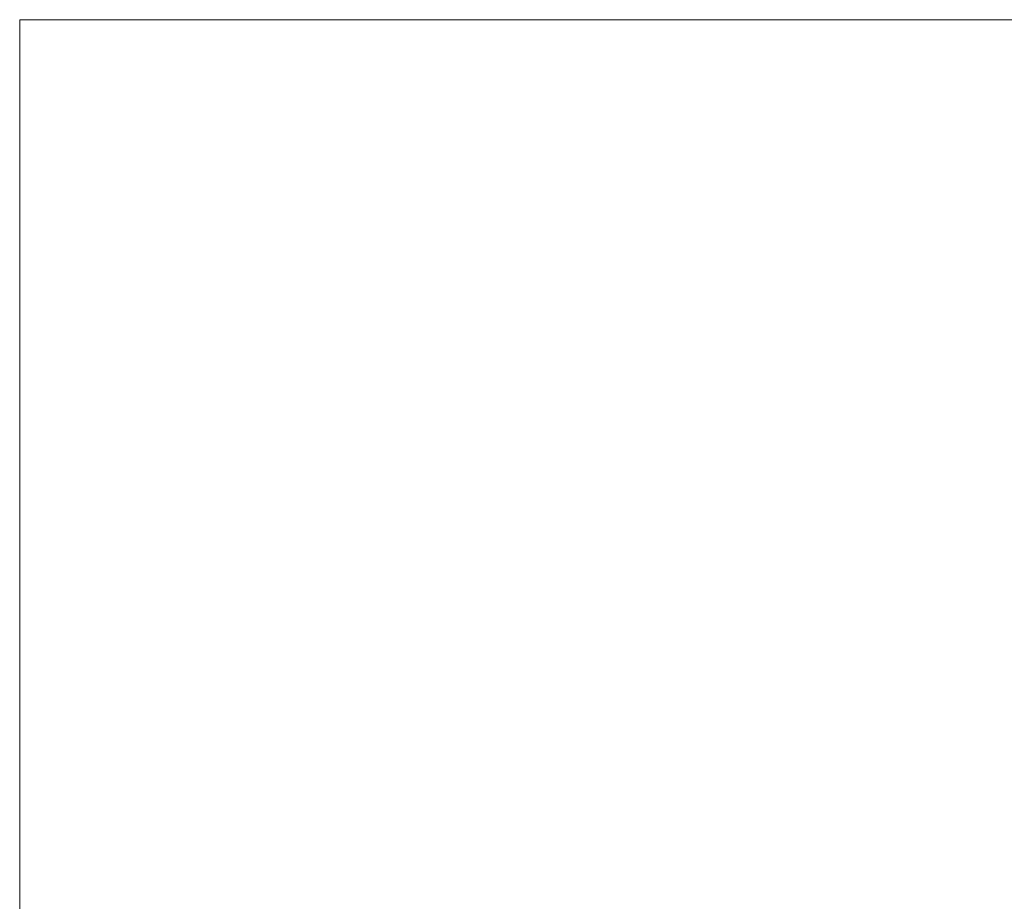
# Model space of a CAD drawing. Extents: x 145 to 1819, y 761 to 1310.
# Tile 5 of 18: x 145 to 240, y 1225 to 1310. Entities that reach past the tile are written whole.
import ezdxf
from ezdxf.enums import TextEntityAlignment as Align

# ---------------------------------------------------------------- set-up
doc = ezdxf.new("R2010")
doc.units = 0
doc.header["$MEASUREMENT"] = 0
doc.layers.add('B_ANNO_NOPLOT', color=47, linetype='Continuous', lineweight=18, plot=False)
doc.layers.add('B_ANNO_TEXT', color=7, linetype='Continuous', lineweight=18)
doc.styles.add('Annotative', font='calibri.ttf', dxfattribs={"height": 0.0625})
doc.styles.get("Standard").update_dxf_attribs({"font": 'calibri.ttf'})

# ---------------------------------------------------------------- blocks, each defined once
blk = doc.blocks.new('INS_SS42_BASE')
at = {"layer": 'B_ANNO_NOPLOT', "flags": 128}
blk.add_lwpolyline([(0, 0), (0, 252.002), (323.93, 252.002), (323.93, 238.857), (378.003, 238.857), (378.003, 40.5), (316.573, 40.5), (316.573, 0), (0, 0)], dxfattribs=at)
at = {"lineweight": 30, "flags": 104}
for tag, p in [('SUB1', (311.281, 226.103, 1.684)), ('SUB2', (319.281, 226.103, 1.684))]:
    blk.add_attdef(tag, text='', height=1.5, dxfattribs=at).set_placement(p, align=Align.MIDDLE_CENTER)
at = {"layer": 'B_ANNO_TEXT', "lineweight": 30}
for tag, p in [('SUB1', (311.281, 226.103)), ('SUB2', (319.281, 226.103))]:
    blk.add_attdef(tag, text='', height=1.5, dxfattribs=at).set_placement(p, align=Align.MIDDLE_CENTER)
at = {"layer": 'B_ANNO_TEXT', "style": 'Annotative'}
for tag, p in [('CORNER1', (97.357, 101.834)), ('CORNER2', (98.569, 3.306))]:
    blk.add_attdef(tag, text='', height=1.5, dxfattribs=at).set_placement(p, align=Align.BOTTOM_RIGHT)

msp = doc.modelspace()

# ---------------------------------------------------------------- block references
msp.add_blockref('INS_SS42_BASE', (144.942, 1058.301))

doc.saveas('drawing.dxf')
